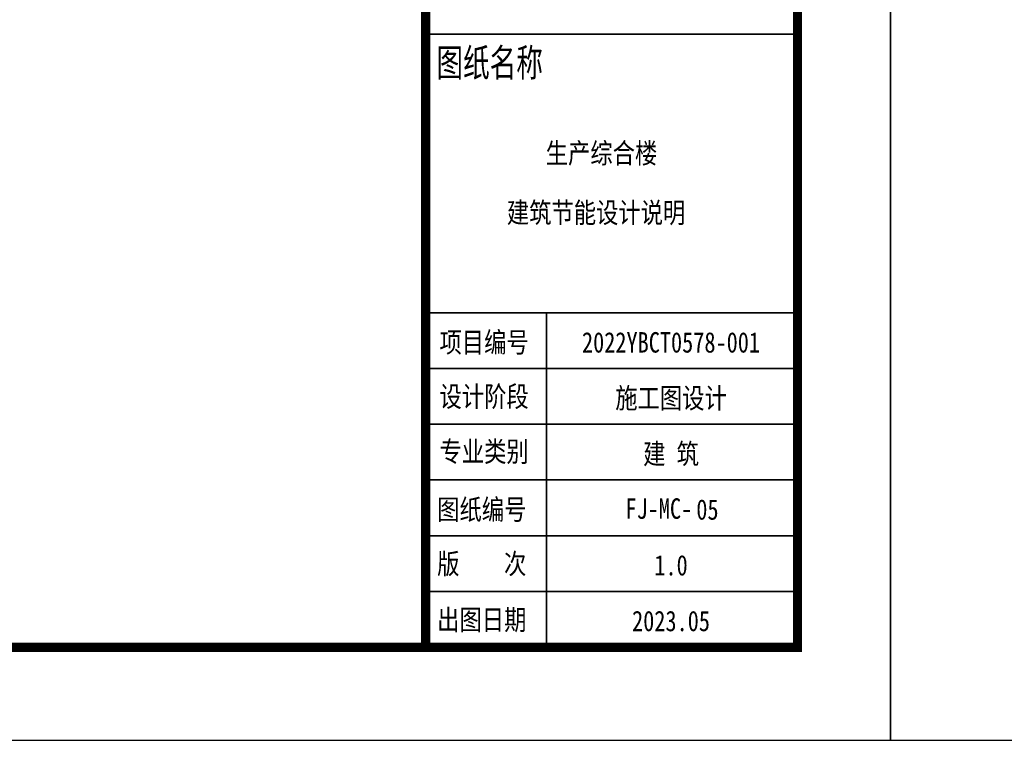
# Model space of a CAD drawing. Extents: x 1109697 to 1467097, y -139975 to 53891.
# Tile 3 of 256: x 1184428 to 1195022, y -139975 to -132219. Entities that reach past the tile are written whole.
import ezdxf
from ezdxf.enums import TextEntityAlignment as Align

# ---------------------------------------------------------------- set-up
doc = ezdxf.new("R2010")
doc.units = 0
doc.header["$LTSCALE"] = 1000
doc.header["$MEASUREMENT"] = 0
doc.layers.add('PUB_TEXT', color=7, linetype='Continuous')
doc.layers.add('PUB_TITLE', color=4, linetype='Continuous')
doc.layers.add('图框', color=4, linetype='Continuous', lineweight=35)
doc.styles.add('-黑体', font='simhei.ttf', dxfattribs={"width": 0.8})

# ---------------------------------------------------------------- blocks, each defined once
blk = doc.blocks.new('图签01')
at = {"layer": '图框', "linetype": 'Continuous'}
for p, q in [((1793863, 89364), (1797865, 89364)), ((1793908, 86365), (1797908, 86365)), ((1795183, 82762), (1795183, 86365)), ((1793908, 85765), (1797908, 85765)), ((1793908, 85165), (1797908, 85165)), ((1793908, 84565), (1797908, 84565)), ((1793883, 83965), (1797883, 83965)), ((1793883, 83365), (1797883, 83365))]:
    blk.add_line(p, q, dxfattribs=at)
at = {"layer": '图框', "style": '-黑体'}
for s, height, width, p in [('图纸名称', 300, 0.7, (1793998, 88906)), ('项目编号', 220, 0.8, (1794031, 85937)), ('设计阶段', 220, 0.8, (1794031, 85353)), ('专业类别', 220, 0.8, (1794031, 84761)), ('图纸编号', 220, 0.8, (1794006, 84137)), ('版    次', 220, 0.8, (1794006, 83553)), ('出图日期', 220, 0.8, (1794006, 82950))]:
    blk.add_text(s, height=height, dxfattribs=dict(at, width=width)).set_placement(p)
at = {"layer": '图框', "style": '-黑体', "width": 0.8}
for s, height, p in [('2022YBCT0578-001', 220.01, (1796522, 85936)), ('施工图设计', 220, (1796522, 85336)), ('建 筑', 220, (1796522, 84736)), ('FJ-MC-', 220, (1796391, 84147)), ('1.0', 220, (1796522, 83537)), ('2023.05', 220, (1796522, 82937))]:
    blk.add_text(s, height=height, dxfattribs=at).set_placement(p, align=Align.CENTER)

msp = doc.modelspace()

# ---------------------------------------------------------------- linework, layer by layer
at = {"layer": 'PUB_TITLE'}
for points in [[(1109697, -139975), (1193797, -139975), (1193797, -80575), (1109697, -80575)], [(1193797, -139975), (1277897, -139975), (1277897, -80575), (1193797, -80575)]]:
    msp.add_lwpolyline(points, close=True, dxfattribs=at)
at = {"layer": 'PUB_TITLE', "const_width": 100}
msp.add_lwpolyline([(1112197, -138975), (1192797, -138975), (1192797, -81575), (1112197, -81575)], close=True, dxfattribs=at)
msp.add_lwpolyline([(1188797, -81575), (1188797, -138975)], dxfattribs=at)

# ---------------------------------------------------------------- block references
at = {"layer": 'PUB_TEXT'}
msp.add_blockref('图签01', (-605086, -221738), dxfattribs=at)

# ---------------------------------------------------------------- texts
at = {"layer": 'PUB_TEXT', "style": '-黑体', "width": 0.8}
for s, p in [('生产综合楼', (1190688, -133766)), ('建筑节能设计说明', (1190630, -134406)), ('05', (1191828, -137601))]:
    msp.add_text(s, height=220, dxfattribs=at).set_placement(p, align=Align.CENTER)

doc.saveas('drawing.dxf')
